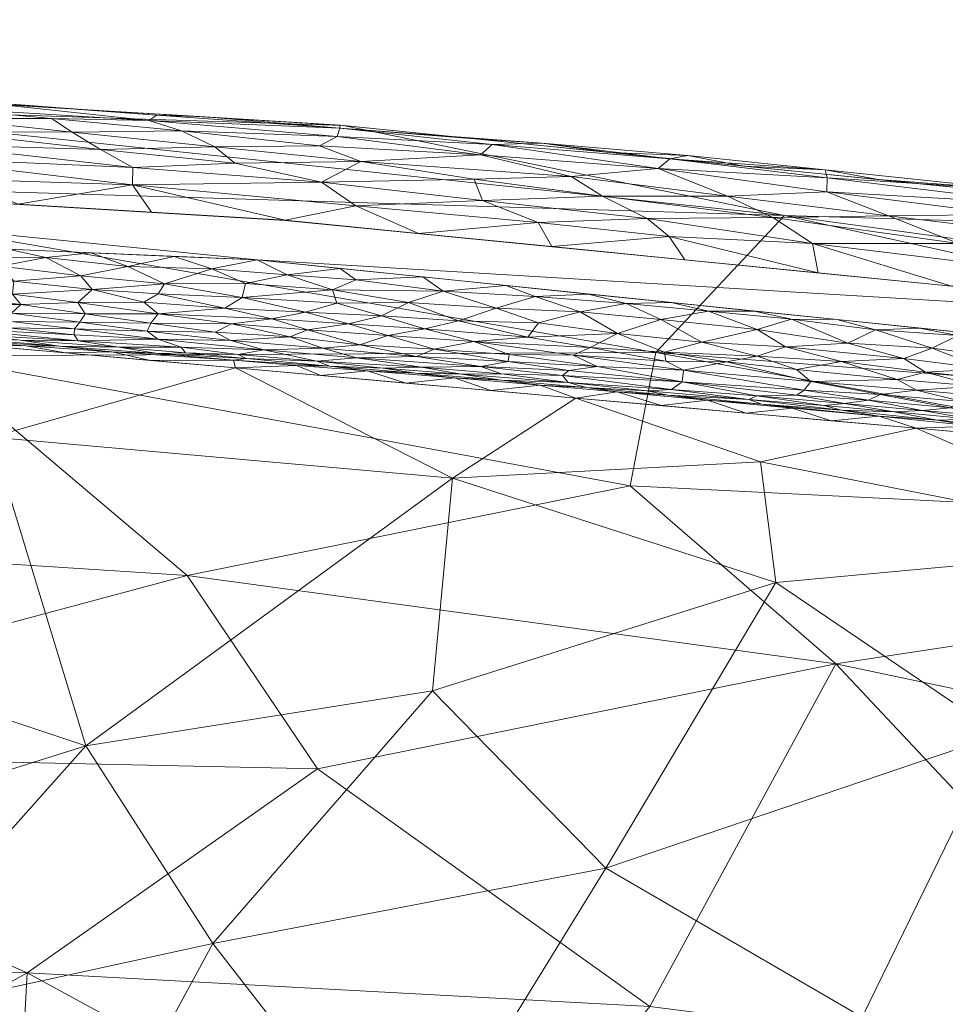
# Model space of a CAD drawing. Header units: millimetres. Extents: x -275 to 275, y 0 to 461.
# Tile 75 of 85: x 128 to 152, y 435 to 460. Entities that reach past the tile are written whole.
import ezdxf

# ---------------------------------------------------------------- set-up
doc = ezdxf.new("R2010")
doc.units = ezdxf.units.MM
doc.layers.add('A-GENM', color=13, linetype='Continuous')

# ---------------------------------------------------------------- blocks, each defined once
blk = doc.blocks.new('MODEL_CCAS1511-1000410R0 - MODEL_CCAS1511-1000410R0-465174-Preview')
at = {"layer": 'A-GENM', "lineweight": 9}
mesh = blk.add_polyface(dxfattribs=at)
corners = [(-272.167, 0), (-272.319, -150.975), (-272.479, -301.95), (-272.223, -329.002), (-270.726, -356.013), (-266.536, -382.739), (-256.83, -407.989), (-238.784, -428.131), (-214.858, -440.747), (-188.814, -448.06), (-162.114, -452.412), (-135.192, -455.069), (-108.188, -456.694), (-81.152, -457.659), (-54.105, -458.187), (-27.053, -458.42), (0, -458.452), (27.053, -458.42), (54.105, -458.187), (81.152, -457.659), (108.188, -456.694), (135.192, -455.069), (162.114, -452.412), (188.814, -448.059), (214.858, -440.746), (238.784, -428.131), (256.83, -407.989), (266.536, -382.739), (270.726, -356.013), (272.223, -329.002), (272.479, -301.95), (272.319, -150.975), (272.167, 0), (-271.479, -141.65), (-253.734, -118.36), (-222.049, -117.596), (-190.328, -117.596), (-158.607, -117.596), (-126.885, -117.596), (-95.164, -117.596), (-63.443, -117.596), (-31.721, -117.596), (0, -117.596), (15.006, -117.596), (30.013, -117.596), (45.019, -117.596), (60.026, -117.596), (75.032, -117.596), (90.039, -117.596), (105.045, -117.596), (120.051, -117.596), (135.058, -117.596), (150.064, -117.596), (165.071, -117.596), (180.077, -117.596), (195.083, -117.596), (210.09, -117.596), (225.096, -117.596), (240.103, -117.596), (255.062, -118.77), (267.363, -127.255), (271.479, -141.65), (271.5, -276.207), (270.746, -343.476), (267.133, -376.894), (262.881, -393.154), (255.834, -408.391), (245.398, -421.522), (232.048, -431.692), (216.932, -439.027), (200.945, -444.221), (167.942, -450.629), (134.487, -454.07), (67.276, -456.933), (0, -457.5), (-67.276, -456.933), (-134.485, -454.07), (-167.944, -450.629), (-200.946, -444.221), (-216.933, -439.027), (-232.048, -431.692), (-245.398, -421.522), (-255.835, -408.389), (-262.881, -393.152), (-267.133, -376.893), (-270.746, -343.476), (-271.5, -276.208), (0, -47.739), (12.205, -52.795), (17.261, -65), (12.205, -77.205), (0, -82.261), (-12.205, -77.205), (-17.261, -65), (-12.205, -52.795), (263.622, -390.318), (260.818, -397.614), (250.836, -414.68), (243.217, -423.183), (232.089, -431.661), (231.82, -431.802), (-231.823, -431.801), (-232.088, -431.662), (-243.217, -423.183), (-250.833, -414.683), (-260.819, -397.613), (-263.623, -390.318)]
mesh.append_faces([[corners[k] for k in face] for face in [(83, 105, 106), (98, 99, 25), (67, 97, 98), (80, 101, 102), (102, 103, 7), (68, 99, 100), (81, 103, 104), (65, 95, 96)]])
mesh.append_faces([[corners[k] for k in face] for face in [(8, 79, 101), (66, 26, 96), (69, 24, 100)]], dxfattribs={"vtx0": -1})
mesh.append_faces([[corners[k] for k in face] for face in [(0, 87, 32), (2, 86, 1), (4, 85, 3), (9, 78, 8), (14, 75, 13), (70, 24, 69)]], dxfattribs={"vtx0": -1, "vtx1": -1})
mesh.append_faces([[corners[k] for k in face] for face in [(94, 0, 38, 39)]], dxfattribs={"vtx0": -1, "vtx1": -1, "vtx3": -1})
mesh.append_faces([[corners[k] for k in face] for face in [(0, 35, 36), (33, 0, 1, 86), (92, 41, 42), (89, 48, 49, 88), (32, 58, 59), (62, 30, 31), (30, 62, 63), (90, 44, 45), (10, 76, 77), (75, 14, 15, 74), (28, 63, 64, 27), (23, 70, 71, 22), (70, 23, 24), (72, 21, 22, 71)]], dxfattribs={"vtx0": -1, "vtx2": -1})
mesh.append_faces([[corners[k] for k in face] for face in [(0, 36, 37, 38), (32, 52, 53, 54), (89, 46, 47, 48), (76, 10, 11, 12), (74, 15, 16, 17), (63, 28, 29, 30), (73, 18, 19, 20)]], dxfattribs={"vtx0": -1, "vtx3": -1})
mesh.append_faces([[corners[k] for k in face] for face in [(97, 26, 66)]], dxfattribs={"vtx1": -1})
mesh.append_faces([[corners[k] for k in face] for face in [(94, 87, 0), (87, 88, 32), (33, 34, 0), (34, 35, 0), (50, 51, 88, 49), (57, 58, 32, 56), (55, 56, 32, 54), (60, 61, 32), (59, 60, 32), (78, 79, 8)]], dxfattribs={"vtx1": -1, "vtx2": -1})
mesh.append_faces([[corners[k] for k in face] for face in [(51, 52, 32, 88)]], dxfattribs={"vtx1": -1, "vtx2": -1, "vtx3": -1})
mesh.append_faces([[corners[k] for k in face] for face in [(93, 94, 39, 40), (92, 93, 40, 41), (91, 92, 42, 43), (90, 91, 43, 44), (85, 86, 2, 3), (45, 46, 89, 90), (31, 32, 61, 62), (84, 85, 4, 5), (77, 78, 9, 10), (75, 76, 12, 13), (73, 74, 17, 18), (72, 73, 20, 21)]], dxfattribs={"vtx1": -1, "vtx3": -1})
mesh.append_faces([[corners[k] for k in face] for face in [(64, 95, 27), (5, 106, 84), (82, 105, 6), (6, 104, 82)]], dxfattribs={"vtx2": -1})
mesh = blk.add_polyface(dxfattribs=at)
corners = [(-128.163, -426.517, -104.996), (-128.675, -436.072, -87.888), (-140.018, -429.887, -96.716), (-109.351, -459.144, -2.49), (-121.634, -457.944, -16.193), (-94.287, -458.869, -20.869), (-94.587, -456.652, -35.836), (-119.493, -456.049, -32.087), (-104.335, -453.181, -48.948), (-82.021, -460.137, -2.486), (-136.651, -457.466, -2.515), (-68.857, -459.511, -21.069), (-77.632, -418.512, -122.712), (-73.996, -425.362, -112.59), (-93.501, -421.347, -117.524), (-80.508, -450.093, -61.958), (-114.699, -447.266, -65.358), (-147.802, -455.19, -21.41), (-112.204, -426.905, -106.911), (-92.567, -429.686, -104.41), (-96.108, -437.42, -90.131), (-132.714, -446.099, -64.29), (-116.094, -441.653, -78.715), (-98.67, -396.178, -150), (-113.472, -405.337, -137.479), (-112.707, -395.14, -150), (-94.736, -405.911, -138.623), (-84.634, -397.216, -150), (-93.722, -444.848, -74.464), (-82.359, -453.947, -49.27), (-124.04, -417.577, -119.433), (-104.999, -413.882, -127.154), (-126.148, -451.649, -49.209), (-144.549, -451.735, -41.921), (-126.406, -393.194, -150), (-136.008, -441.219, -75.363), (-63.703, -442.71, -81.213), (-143.899, -448.365, -54.096), (-140.388, -422.185, -109.298), (-139.238, -414.717, -120.593), (-133.267, -407.459, -131.667), (-66.973, -457.521, -34.97), (-73.836, -434.011, -98.069), (-74.383, -411.109, -133.121), (-140.105, -391.249, -150)]
mesh.append_faces([[corners[k] for k in face] for face in [(10, 4, 3), (23, 24, 25), (25, 24, 34)]], dxfattribs={"vtx0": -1, "vtx1": -1})
mesh.append_faces([[corners[k] for k in face] for face in [(0, 1, 2), (3, 4, 5), (6, 7, 8), (9, 5, 11), (12, 13, 14), (15, 8, 16), (17, 7, 4), (18, 19, 20), (21, 22, 16), (22, 28, 16), (23, 26, 24), (6, 8, 29), (1, 18, 20), (5, 4, 7), (30, 31, 18), (32, 7, 33), (30, 18, 0), (13, 19, 14), (22, 35, 1), (35, 22, 21), (1, 20, 22), (16, 28, 15), (22, 20, 28), (36, 28, 20), (32, 16, 8), (21, 16, 32), (21, 32, 37), (7, 32, 8), (0, 38, 30), (1, 0, 18), (39, 30, 38), (24, 30, 40), (15, 29, 8), (6, 41, 5), (41, 6, 29), (7, 6, 5), (20, 19, 42), (14, 18, 31), (18, 14, 19), (12, 31, 43), (30, 39, 40), (31, 12, 14), (31, 24, 26), (27, 43, 26), (43, 31, 26), (30, 24, 31), (24, 40, 34)]], dxfattribs={"vtx0": -1, "vtx1": -1, "vtx2": -1})
mesh.append_faces([[corners[k] for k in face] for face in [(5, 9, 3), (26, 23, 27), (40, 44, 34)]], dxfattribs={"vtx0": -1, "vtx2": -1})
mesh = blk.add_polyface(dxfattribs=at)
corners = [(-138.911, -443.186, -23.441), (-133.364, -436.807, -32.705), (-143.287, -438.716, -29.496), (-147.579, -445.923, -17.373), (-153.248, -442.084, -23.337), (-157.897, -446.876, -12.774), (-127.77, -449.592, -12.312), (-139.414, -448.559, -12.928), (-133.937, -451.343, -2.499), (-175.269, -446.504, -2.498), (-181.179, -442.916, -14.117), (-183.042, -445.225, -2.497), (-130.152, -441.805, -26.291), (-123.86, -434.736, -35.615), (-159.725, -449.062, -2.501), (-151.129, -449.822, -2.5), (-138.248, -430.521, -39.66), (-169.505, -445.965, -11.093), (-167.497, -447.783, -2.5), (-126.815, -424.745, -46.013), (-158.392, -432.904, -35.165), (-149.764, -434.953, -33.682), (-149.293, -424.963, -44.688), (-132.764, -420.96, -49.427), (-147.196, -448.974, -9.825), (-142.533, -450.583, -2.5), (-167.693, -441.917, -20.735), (-125.341, -452.103, -2.499), (-118.261, -438.062, -31.856), (-123.399, -444.046, -23.42), (-175.168, -439.657, -22.67), (-184.61, -438.038, -22.424), (-166.173, -431.303, -35.939), (-188.038, -418.877, -44.476), (-192.359, -426.133, -35.845), (-181.008, -425.592, -39.47), (-183.343, -432.695, -30.599), (-191.727, -432.255, -28.581), (-175.568, -433.967, -30.88), (-168.238, -422.186, -45.302), (-158.28, -424.479, -44.326), (-142.461, -426.279, -43.844), (-190.814, -443.946, -2.495), (-193.635, -439.904, -14.841)]
mesh.append_faces([[corners[k] for k in face] for face in [(9, 10, 11), (18, 17, 9), (25, 24, 15)]], dxfattribs={"vtx0": -1, "vtx1": -1})
mesh.append_faces([[corners[k] for k in face] for face in [(0, 1, 2), (3, 4, 5), (6, 7, 8), (1, 12, 13), (0, 3, 7), (3, 2, 4), (16, 2, 1), (5, 17, 18), (19, 1, 13), (20, 21, 22), (19, 16, 1), (16, 19, 23), (2, 16, 21), (4, 2, 21), (0, 2, 3), (20, 4, 21), (24, 25, 7), (4, 26, 5), (17, 10, 9), (24, 7, 3), (17, 5, 26), (12, 1, 0), (7, 6, 12), (7, 12, 0), (28, 13, 12), (28, 12, 29), (6, 29, 12), (15, 24, 5), (17, 26, 10), (30, 10, 26), (31, 10, 30), (32, 26, 20), (33, 34, 35), (31, 36, 37), (38, 32, 39), (38, 39, 35), (20, 22, 40), (41, 21, 16), (32, 20, 40), (4, 20, 26), (39, 32, 40), (32, 38, 30), (21, 41, 22), (23, 41, 16), (5, 24, 3), (32, 30, 26), (31, 30, 38), (31, 38, 36), (10, 31, 43), (38, 35, 36), (35, 37, 36)]], dxfattribs={"vtx0": -1, "vtx1": -1, "vtx2": -1})
mesh.append_faces([[corners[k] for k in face] for face in [(7, 25, 8), (10, 42, 11)]], dxfattribs={"vtx0": -1, "vtx2": -1})
mesh.append_faces([[corners[k] for k in face] for face in [(14, 15, 5), (8, 27, 6), (18, 14, 5)]], dxfattribs={"vtx1": -1, "vtx2": -1})
mesh = blk.add_polyface(dxfattribs=at)
corners = [(-147.802, -455.19, -21.41), (-144.549, -451.735, -41.921), (-119.493, -456.049, -32.087), (-173.132, -429.955, -84.886), (-174.103, -438.597, -66.403), (-185.655, -430.383, -77.219), (-136.651, -457.466, -2.515), (-163.87, -454.713, -2.567), (-174.964, -451.491, -20.383), (-132.714, -446.099, -64.29), (-149.102, -443.868, -64.853), (-136.008, -441.219, -75.363), (-144.397, -435.22, -85.665), (-187.091, -447.894, -26.732), (-200.119, -443.831, -29.131), (-187.018, -444.849, -39.551), (-188.135, -449.621, -14.801), (-203.973, -446.382, -2.706), (-209.02, -443.601, -16.077), (-199.829, -439.346, -45.099), (-213.586, -432.706, -48.096), (-196.558, -434.38, -60.994), (-212.882, -438.079, -33.357), (-190.85, -450.187, -2.651), (-173.5, -449.509, -32.777), (-158.977, -433.36, -84.466), (-140.018, -429.887, -96.716), (-143.899, -448.365, -54.096), (-170.128, -447.068, -44.964), (-126.148, -451.649, -49.209), (-181.301, -441.977, -53.223), (-155.681, -425.946, -98.941), (-121.634, -457.944, -16.193), (-203.924, -426.214, -71.873), (-178.919, -423.172, -93.891), (-209.141, -429.638, -60.127), (-128.675, -436.072, -87.888), (-217.096, -442.576, -2.762), (-219.413, -424.825, -58.914)]
mesh.append_faces([[corners[k] for k in face] for face in [(0, 1, 2), (3, 4, 5), (7, 8, 0), (9, 10, 11), (12, 11, 10), (13, 14, 15), (16, 17, 18), (19, 15, 14), (19, 20, 21), (14, 18, 22), (8, 24, 0), (25, 26, 12), (13, 8, 16), (24, 1, 0), (27, 28, 10), (27, 29, 1), (30, 28, 15), (26, 25, 31), (0, 32, 6), (4, 25, 10), (28, 4, 10), (33, 5, 21), (3, 5, 34), (21, 5, 4), (21, 20, 35), (31, 25, 3), (26, 36, 12), (11, 12, 36), (10, 25, 12), (27, 10, 9), (28, 27, 1), (13, 16, 14), (19, 14, 22), (4, 28, 30), (19, 22, 20), (19, 21, 30), (13, 24, 8), (19, 30, 15), (21, 4, 30), (24, 15, 28), (16, 18, 14), (15, 24, 13), (1, 24, 28), (8, 23, 16), (38, 33, 35), (21, 35, 33), (31, 3, 34), (4, 3, 25)]], dxfattribs={"vtx0": -1, "vtx1": -1, "vtx2": -1})
mesh.append_faces([[corners[k] for k in face] for face in [(8, 7, 23), (18, 17, 37), (16, 23, 17)]], dxfattribs={"vtx0": -1, "vtx2": -1})
mesh.append_faces([[corners[k] for k in face] for face in [(6, 7, 0)]], dxfattribs={"vtx1": -1, "vtx2": -1})
mesh = blk.add_polyface(dxfattribs=at)
corners = [(-151.995, -450.338, -0.851), (-152.288, -450.492, -0.626), (-150.221, -450.677, -0.654), (-154.794, -449.638, -2.109), (-154.079, -449.762, -1.753), (-152.61, -449.872, -2.111), (-151.275, -450.273, -1.088), (-153.231, -450.098, -1.032), (-154.727, -450.594, -0.335), (-154.185, -450.942, -0.19), (-152.667, -450.883, -0.295), (-154.619, -450.247, -0.621), (-153.153, -450.602, -0.445), (-150.815, -451.586, -0.094), (-151.36, -451.237, -0.191), (-152.881, -451.32, -0.108), (-150.575, -450.233, -1.353), (-149.313, -450.442, -1.147), (-150.191, -450.124, -2.061), (-151.66, -450.026, -1.708), (-149.24, -450.279, -1.663), (-149.927, -450.527, -0.885), (-152.53, -450.054, -1.29), (-155.66, -449.674, -1.411), (-153.278, -449.632, -2.501), (-153.859, -450.169, -0.812), (-151.528, -451.843, -0.028), (-153.595, -451.568, -0.036), (-151.138, -450.78, -0.471), (-150.65, -451.055, -0.316), (-149.241, -451.505, -0.17), (-155.017, -451.178, -0.084), (-154.234, -451.901, 0.003), (-152.178, -452.164, 0.004), (-153.306, -452.134), (-151.215, -452.35), (-150.096, -452.308, 0.001), (-149.404, -451.97, -0.042), (-154.745, -450.402, -0.467), (-151.129, -449.822, -2.5), (-155.529, -449.884, -0.968)]
mesh.append_faces([[corners[k] for k in face] for face in [(35, 33, 34)]], dxfattribs={"vtx0": -1, "vtx1": -1})
mesh.append_faces([[corners[k] for k in face] for face in [(0, 1, 2), (3, 4, 5), (0, 6, 7), (8, 9, 10), (11, 12, 1), (13, 14, 15), (16, 6, 17), (18, 19, 20), (21, 0, 2), (22, 4, 23), (5, 24, 3), (25, 0, 7), (14, 9, 15), (26, 15, 27), (28, 10, 29), (13, 30, 14), (19, 22, 16), (22, 6, 16), (12, 8, 10), (15, 9, 31), (10, 9, 14), (27, 15, 31), (13, 15, 26), (27, 32, 33), (34, 33, 32), (35, 36, 33), (37, 13, 26), (33, 26, 27), (29, 10, 14), (12, 10, 28), (30, 29, 14), (1, 12, 28), (38, 12, 11), (2, 1, 28), (1, 0, 25), (26, 33, 36), (5, 18, 39), (19, 5, 4), (5, 19, 18), (22, 19, 4), (7, 6, 22), (21, 6, 0), (19, 16, 20), (23, 7, 22), (40, 25, 7), (1, 25, 11)]], dxfattribs={"vtx0": -1, "vtx1": -1, "vtx2": -1})
mesh.append_faces([[corners[k] for k in face] for face in [(5, 39, 24)]], dxfattribs={"vtx0": -1, "vtx2": -1})
mesh = blk.add_polyface(dxfattribs=at)
corners = [(-148.108, -451.304, -0.319), (-147.114, -451.64, -0.199), (-146.337, -451.495, -0.306), (-147.108, -452.312, -0.024), (-147.83, -451.874, -0.096), (-149.404, -451.97, -0.042), (-148.005, -450.329, -2.197), (-150.191, -450.124, -2.061), (-147.231, -450.433, -1.891), (-146.904, -450.543, -1.51), (-149.24, -450.279, -1.663), (-150.815, -451.586, -0.094), (-145.25, -451.286, -0.527), (-148.296, -450.786, -0.749), (-148.463, -451.001, -0.509), (-147.981, -452.579, 0.003), (-150.096, -452.308, 0.001), (-149.124, -452.565), (-150.221, -450.677, -0.654), (-145.217, -450.994, -0.861), (-148.793, -450.395, -1.396), (-147.101, -450.639, -1.185), (-149.241, -451.505, -0.17), (-148.109, -450.652, -0.97), (-144.947, -450.802, -1.275), (-150.65, -451.055, -0.316), (-151.528, -451.843, -0.028), (-145.88, -452.779, 0.003), (-147.032, -452.78), (-145.713, -451.992, -0.12), (-151.138, -450.78, -0.471), (-149.927, -450.527, -0.885), (-151.275, -450.273, -1.088), (-149.313, -450.442, -1.147), (-151.215, -452.35), (-144.867, -450.652, -1.894), (-150.575, -450.233, -1.353), (-146.831, -450.202, -2.5), (-148.98, -450.012, -2.5), (-151.129, -449.822, -2.5), (-145.859, -450.532, -2.187)]
mesh.append_faces([[corners[k] for k in face] for face in [(0, 1, 2), (3, 4, 5), (6, 7, 8), (9, 8, 10), (11, 5, 4), (12, 13, 14), (15, 16, 17), (14, 13, 18), (12, 19, 13), (20, 21, 9), (22, 1, 0), (19, 21, 23), (21, 24, 9), (22, 11, 4), (1, 22, 4), (25, 22, 0), (16, 5, 26), (3, 15, 27), (5, 16, 15), (29, 1, 4), (3, 29, 4), (14, 25, 0), (30, 25, 14), (18, 13, 31), (30, 14, 18), (14, 0, 2), (23, 31, 13), (32, 31, 33), (27, 15, 28), (15, 3, 5), (35, 8, 9), (20, 10, 36), (8, 7, 10), (6, 40, 37), (7, 6, 38), (40, 6, 8), (23, 21, 33), (31, 23, 33), (19, 23, 13), (14, 2, 12), (20, 36, 33), (21, 20, 33), (9, 10, 20)]], dxfattribs={"vtx0": -1, "vtx1": -1, "vtx2": -1})
mesh.append_faces([[corners[k] for k in face] for face in [(16, 34, 17), (6, 37, 38), (7, 38, 39)]], dxfattribs={"vtx0": -1, "vtx2": -1})
mesh.append_faces([[corners[k] for k in face] for face in [(17, 28, 15)]], dxfattribs={"vtx1": -1, "vtx2": -1})
mesh = blk.add_polyface(dxfattribs=at)
corners = [(-142.355, -451.281, -0.817), (-145.217, -450.994, -0.861), (-143.073, -451.381, -0.624), (-142.196, -451.151, -1.049), (-144.947, -450.802, -1.275), (-146.337, -451.495, -0.306), (-144.804, -451.515, -0.382), (-145.25, -451.286, -0.527), (-142.644, -452.762, -0.02), (-144.674, -452.57, -0.021), (-143.801, -452.971, 0.003), (-146.904, -450.543, -1.51), (-144.335, -450.763, -1.573), (-144.682, -450.392, -2.5), (-145.859, -450.532, -2.187), (-143.575, -450.74, -2.17), (-142.336, -450.978, -1.437), (-142.803, -450.85, -1.807), (-141.505, -453.146, 0.002), (-142.89, -451.858, -0.279), (-143.584, -452.215, -0.111), (-141.319, -452.12, -0.218), (-144.941, -452.995), (-145.88, -452.779, 0.003), (-142.463, -451.669, -0.42), (-145.713, -451.992, -0.12), (-147.108, -452.312, -0.024), (-140.847, -451.687, -0.516), (-144.768, -451.738, -0.254), (-147.114, -451.64, -0.199), (-142.85, -453.21), (-147.032, -452.78), (-141.591, -452.482, -0.087), (-139.954, -452.008, -0.338), (-140.65, -451.195, -1.236), (-141.632, -450.912, -2.135), (-142.533, -450.583, -2.5), (-144.867, -450.652, -1.894), (-140.651, -451.035, -1.804), (-146.831, -450.202, -2.5), (-147.231, -450.433, -1.891), (-147.101, -450.639, -1.185), (-140.819, -451.503, -0.704)]
mesh.append_faces([[corners[k] for k in face] for face in [(13, 15, 36)]], dxfattribs={"vtx0": -1, "vtx1": -1})
mesh.append_faces([[corners[k] for k in face] for face in [(0, 1, 2), (1, 3, 4), (5, 6, 7), (8, 9, 10), (11, 4, 12), (13, 14, 15), (3, 16, 4), (16, 17, 12), (18, 8, 10), (19, 20, 21), (22, 10, 23), (19, 24, 6), (9, 25, 26), (24, 27, 2), (28, 29, 25), (20, 9, 8), (2, 7, 24), (9, 20, 25), (5, 29, 28), (28, 25, 20), (26, 23, 9), (10, 30, 18), (23, 10, 9), (21, 20, 32), (19, 33, 24), (34, 16, 3), (15, 35, 36), (15, 17, 35), (12, 17, 37), (16, 38, 17), (16, 12, 4), (37, 11, 12), (14, 37, 15), (17, 15, 37), (40, 37, 14), (1, 4, 41), (6, 5, 28), (19, 6, 28), (24, 7, 6), (8, 32, 20), (20, 19, 28), (0, 2, 42), (1, 7, 2), (1, 0, 3)]], dxfattribs={"vtx0": -1, "vtx1": -1, "vtx2": -1})
mesh.append_faces([[corners[k] for k in face] for face in [(23, 31, 22)]], dxfattribs={"vtx0": -1, "vtx2": -1})
mesh.append_faces([[corners[k] for k in face] for face in [(22, 30, 10), (13, 39, 14)]], dxfattribs={"vtx1": -1, "vtx2": -1})
mesh = blk.add_polyface(dxfattribs=at)
corners = [(-138.951, -451.818, -0.54), (-140.847, -451.687, -0.516), (-139.954, -452.008, -0.338), (-139.566, -452.535, -0.119), (-140.522, -452.857, -0.031), (-138.302, -452.993, -0.039), (-138.633, -451.365, -1.228), (-140.135, -451.38, -0.954), (-136.994, -451.601, -1.013), (-138.503, -451.63, -0.785), (-140.819, -451.503, -0.704), (-140.651, -451.035, -1.804), (-139.465, -451.093, -2.14), (-141.632, -450.912, -2.135), (-138.483, -451.213, -1.809), (-137.268, -451.27, -2.145), (-138.716, -452.329, -0.223), (-137.626, -452.657, -0.131), (-141.505, -453.146, 0.002), (-139.181, -453.283, -0.001), (-141.591, -452.482, -0.087), (-141.319, -452.12, -0.218), (-139.642, -451.187, -1.503), (-140.65, -451.195, -1.236), (-142.803, -450.85, -1.807), (-140.759, -453.425), (-138.668, -453.64), (-136.382, -453.315, -0.016), (-142.644, -452.762, -0.02), (-142.85, -453.21), (-137.782, -452.16, -0.354), (-137.075, -451.927, -0.58), (-142.196, -451.151, -1.049), (-142.355, -451.281, -0.817), (-138.235, -450.963, -2.5), (-140.384, -450.773, -2.5), (-137.665, -451.342, -1.524), (-142.336, -450.978, -1.437), (-142.533, -450.583, -2.5), (-136.973, -453.565, 0.003), (-142.89, -451.858, -0.279), (-143.073, -451.381, -0.624), (-142.463, -451.669, -0.42)]
mesh.append_faces([[corners[k] for k in face] for face in [(0, 1, 2), (3, 4, 5), (6, 7, 8), (0, 9, 10), (11, 12, 13), (11, 14, 12), (15, 12, 14), (16, 3, 17), (0, 10, 1), (18, 19, 4), (19, 5, 4), (4, 3, 20), (2, 21, 16), (7, 10, 9), (22, 23, 6), (24, 11, 13), (25, 19, 18), (5, 19, 27), (18, 4, 28), (28, 4, 20), (5, 17, 3), (2, 16, 30), (21, 3, 16), (2, 30, 0), (0, 31, 9), (7, 32, 33), (8, 7, 9), (23, 7, 6), (15, 34, 12), (12, 35, 13), (22, 14, 11), (14, 22, 36), (11, 37, 22), (37, 23, 22), (7, 23, 32), (6, 36, 22), (26, 39, 19), (21, 20, 3), (2, 40, 21), (7, 33, 10), (41, 1, 10), (2, 1, 42), (30, 31, 0)]], dxfattribs={"vtx0": -1, "vtx1": -1, "vtx2": -1})
mesh.append_faces([[corners[k] for k in face] for face in [(19, 25, 26), (18, 29, 25), (12, 34, 35), (13, 35, 38)]], dxfattribs={"vtx0": -1, "vtx2": -1})
mesh = blk.add_polyface(dxfattribs=at)
corners = [(-135.702, -452.751, -0.15), (-133.665, -452.856, -0.168), (-134.855, -452.582, -0.247), (-136.994, -451.601, -1.013), (-135.992, -451.518, -1.378), (-138.633, -451.365, -1.228), (-137.268, -451.27, -2.145), (-138.483, -451.213, -1.809), (-136.314, -451.385, -1.813), (-136.973, -453.565, 0.003), (-135.238, -453.691, 0.003), (-136.382, -453.315, -0.016), (-133.887, -451.537, -2.048), (-134.203, -451.58, -1.64), (-135.479, -451.406, -2.184), (-133.937, -451.343, -2.499), (-136.086, -451.153, -2.499), (-136.492, -452.976, -0.07), (-134.099, -453.125, -0.078), (-137.665, -451.342, -1.524), (-138.302, -452.993, -0.039), (-137.626, -452.657, -0.131), (-136.787, -452.455, -0.236), (-134.185, -453.479, -0.017), (-137.782, -452.16, -0.354), (-135.752, -452.307, -0.362), (-137.075, -451.927, -0.58), (-138.503, -451.63, -0.785), (-136.142, -451.839, -0.757), (-134.652, -451.799, -0.983), (-133.817, -452.036, -0.733), (-135.315, -452.127, -0.522), (-133.833, -452.458, -0.359), (-134.485, -454.07), (-133.341, -453.844, 0.003), (-136.577, -453.855), (-138.668, -453.64), (-134, -451.686, -1.333), (-138.235, -450.963, -2.5), (-138.716, -452.329, -0.223), (-139.181, -453.283, -0.001)]
mesh.append_faces([[corners[k] for k in face] for face in [(35, 9, 36), (38, 6, 16)]], dxfattribs={"vtx0": -1, "vtx1": -1})
mesh.append_faces([[corners[k] for k in face] for face in [(0, 1, 2), (3, 4, 5), (6, 7, 8), (9, 10, 11), (12, 8, 13), (4, 13, 8), (0, 17, 18), (18, 1, 0), (19, 5, 4), (11, 17, 20), (21, 20, 17), (22, 21, 0), (11, 23, 18), (21, 17, 0), (11, 18, 17), (2, 22, 0), (24, 25, 26), (3, 27, 28), (28, 29, 3), (8, 7, 19), (29, 4, 3), (30, 29, 28), (30, 28, 31), (26, 31, 28), (32, 25, 2), (33, 34, 10), (10, 34, 23), (23, 11, 10), (9, 35, 10), (37, 13, 4), (16, 6, 14), (14, 8, 12), (8, 19, 4), (25, 32, 31), (22, 39, 21), (26, 25, 31), (22, 25, 24), (25, 22, 2), (24, 39, 22), (11, 40, 9), (29, 37, 4), (8, 14, 6), (15, 14, 12), (27, 26, 28)]], dxfattribs={"vtx0": -1, "vtx1": -1, "vtx2": -1})
mesh.append_faces([[corners[k] for k in face] for face in [(14, 15, 16)]], dxfattribs={"vtx0": -1, "vtx2": -1})
mesh.append_faces([[corners[k] for k in face] for face in [(35, 33, 10)]], dxfattribs={"vtx1": -1, "vtx2": -1})
mesh = blk.add_polyface(dxfattribs=at)
corners = [(-130.024, -453.667, -0.032), (-132.142, -453.471, -0.038), (-131.217, -453.906, -0.001), (-130.811, -451.751, -2.141), (-131.977, -451.709, -1.81), (-129.48, -451.89, -1.78), (-134.652, -451.799, -0.983), (-133.817, -452.036, -0.733), (-131.974, -452.069, -0.869), (-133.937, -451.343, -2.499), (-133.887, -451.537, -2.048), (-131.788, -451.533, -2.499), (-133.665, -452.856, -0.168), (-134.099, -453.125, -0.078), (-131.979, -453.219, -0.093), (-133.341, -453.844, 0.003), (-134.485, -454.07), (-132.385, -454.16), (-131.703, -452.275, -0.638), (-131.792, -452.477, -0.451), (-130, -452.5, -0.537), (-133.417, -452.243, -0.547), (-130.317, -453.322, -0.098), (-135.315, -452.127, -0.522), (-131.978, -452.708, -0.292), (-130.135, -452.713, -0.368), (-134.185, -453.479, -0.017), (-132.672, -451.725, -1.516), (-134.203, -451.58, -1.64), (-134, -451.686, -1.333), (-132.561, -451.871, -1.143), (-129.869, -452.333, -0.718), (-130.285, -454.249), (-131.619, -453.003, -0.17), (-129.639, -451.723, -2.499), (-130.99, -451.865, -1.45), (-129.964, -452.032, -1.195), (-134.855, -452.582, -0.247), (-133.833, -452.458, -0.359), (-129.956, -453, -0.219)]
mesh.append_faces([[corners[k] for k in face] for face in [(9, 10, 11), (11, 3, 34)]], dxfattribs={"vtx0": -1, "vtx1": -1})
mesh.append_faces([[corners[k] for k in face] for face in [(0, 1, 2), (3, 4, 5), (6, 7, 8), (12, 13, 14), (1, 15, 2), (3, 10, 4), (18, 19, 20), (18, 21, 19), (0, 22, 1), (21, 7, 23), (21, 18, 7), (24, 25, 19), (18, 8, 7), (13, 26, 1), (14, 1, 22), (27, 28, 29), (6, 30, 29), (31, 8, 18), (26, 15, 1), (2, 15, 17), (6, 8, 30), (22, 33, 14), (10, 28, 4), (11, 10, 3), (4, 35, 5), (27, 4, 28), (30, 8, 36), (24, 12, 33), (12, 24, 37), (27, 30, 35), (30, 27, 29), (4, 27, 35), (30, 36, 35), (23, 38, 21), (19, 25, 20), (21, 38, 19), (24, 33, 39), (19, 38, 24), (24, 38, 37), (25, 24, 39), (22, 39, 33), (12, 14, 33), (13, 1, 14)]], dxfattribs={"vtx0": -1, "vtx1": -1, "vtx2": -1})
mesh.append_faces([[corners[k] for k in face] for face in [(15, 16, 17), (2, 17, 32)]], dxfattribs={"vtx0": -1, "vtx2": -1})
mesh = blk.add_polyface(dxfattribs=at)
corners = [(-128.007, -453.913, -0.018), (-129.148, -454.134, 0.002), (-126.012, -454.146, -0.009), (-128.504, -452.046, -1.421), (-129.48, -451.89, -1.78), (-130.99, -451.865, -1.45), (-126.425, -452.942, -0.382), (-128.275, -452.728, -0.447), (-128.509, -452.942, -0.298), (-126.79, -452.213, -1.274), (-126.787, -452.12, -1.556), (-129.869, -452.333, -0.718), (-131.703, -452.275, -0.638), (-130, -452.5, -0.537), (-129.964, -452.032, -1.195), (-128.263, -452.513, -0.64), (-126.576, -452.531, -0.748), (-128.188, -452.353, -0.841), (-128.302, -453.21, -0.179), (-129.956, -453, -0.219), (-126.061, -453.789, -0.057), (-128.333, -453.536, -0.079), (-126.918, -452.038, -1.923), (-127.49, -451.913, -2.499), (-128.643, -451.9, -2.143), (-126.578, -453.179, -0.242), (-126.626, -453.443, -0.136), (-126.795, -452.343, -1.002), (-131.974, -452.069, -0.869), (-129.857, -452.182, -0.925), (-131.217, -453.906, -0.001), (-130.024, -453.667, -0.032), (-130.317, -453.322, -0.098), (-130.285, -454.249), (-128.184, -454.339), (-126.084, -454.428), (-129.639, -451.723, -2.499), (-130.811, -451.751, -2.141), (-130.135, -452.713, -0.368), (-126.591, -452.717, -0.55)]
mesh.append_faces([[corners[k] for k in face] for face in [(35, 2, 34)]], dxfattribs={"vtx0": -1, "vtx1": -1})
mesh.append_faces([[corners[k] for k in face] for face in [(0, 1, 2), (3, 4, 5), (6, 7, 8), (3, 9, 10), (11, 12, 13), (3, 5, 14), (15, 16, 17), (18, 8, 19), (20, 21, 0), (22, 23, 24), (7, 15, 13), (25, 18, 26), (20, 26, 21), (27, 9, 14), (14, 28, 29), (30, 1, 31), (0, 21, 31), (31, 21, 32), (18, 19, 32), (18, 32, 21), (1, 30, 33), (2, 1, 34), (1, 0, 31), (24, 36, 37), (10, 4, 3), (24, 4, 22), (4, 24, 37), (27, 14, 29), (7, 13, 38), (13, 15, 11), (8, 7, 38), (7, 6, 39), (8, 18, 25), (38, 19, 8), (17, 11, 15), (11, 29, 28), (14, 9, 3), (11, 17, 29), (39, 16, 15), (7, 39, 15), (16, 27, 17), (27, 29, 17), (4, 10, 22), (8, 25, 6), (21, 26, 18)]], dxfattribs={"vtx0": -1, "vtx1": -1, "vtx2": -1})
mesh.append_faces([[corners[k] for k in face] for face in [(1, 33, 34)]], dxfattribs={"vtx0": -1, "vtx2": -1})
mesh.append_faces([[corners[k] for k in face] for face in [(23, 36, 24)]], dxfattribs={"vtx1": -1, "vtx2": -1})
mesh = blk.add_polyface(dxfattribs=at)
corners = [(-143.205, -455.68, -0.343), (-140.173, -455.57, -0.165), (-144.335, -455.119, -0.133), (-148.867, -455.789, -0.869), (-150.43, -455.185, -0.463), (-153.419, -455.221, -0.755), (-148.512, -454.487, -0.065), (-147.506, -455.14, -0.264), (-153.563, -455.849, -1.914), (-150.177, -456.099, -2.541), (-148.831, -456.347, -1.986), (-152.019, -453.412), (-153.844, -453.836, -0.043), (-146.364, -455.685, -0.541), (-155.275, -454.605, -0.414), (-144.614, -456.376, -1.116), (-142.409, -456.18, -0.659), (-143.379, -456.785, -2.528), (-141.669, -457.018, -2.069), (-145.36, -456.704, -2.147), (-140.123, -456.721, -1.051), (-140.416, -456.986, -1.582), (-144.901, -456.623, -1.655), (-154.359, -455.48, -1.222), (-148.877, -456.143, -1.406), (-152.198, -454.488, -0.181), (-155.384, -453.08), (-153.576, -455.755, -2.547), (-146.778, -456.442, -2.534), (-144.887, -454.662, -0.032), (-141.578, -455.016, -0.043), (-141.923, -454.408), (-148.653, -453.744), (-156.842, -453.876, -0.14), (-145.288, -454.076), (-156.975, -455.412, -2.553)]
mesh.append_faces([[corners[k] for k in face] for face in [(28, 10, 9), (34, 29, 31), (32, 29, 34)]], dxfattribs={"vtx0": -1, "vtx1": -1})
mesh.append_faces([[corners[k] for k in face] for face in [(0, 1, 2), (3, 4, 5), (6, 7, 2), (8, 9, 10), (6, 11, 12), (3, 13, 4), (4, 14, 5), (15, 16, 13), (17, 18, 19), (7, 0, 2), (20, 16, 15), (21, 15, 22), (23, 8, 24), (3, 5, 23), (14, 4, 25), (7, 4, 13), (3, 23, 24), (15, 3, 24), (3, 15, 13), (22, 15, 24), (24, 10, 22), (8, 10, 24), (10, 28, 19), (10, 19, 22), (22, 19, 18), (0, 13, 16), (13, 0, 7), (29, 2, 30), (31, 29, 30), (25, 4, 7), (25, 7, 6), (33, 25, 12), (6, 12, 25), (29, 32, 6), (6, 2, 29)]], dxfattribs={"vtx0": -1, "vtx1": -1, "vtx2": -1})
mesh.append_faces([[corners[k] for k in face] for face in [(12, 11, 26), (6, 32, 11), (8, 35, 27)]], dxfattribs={"vtx0": -1, "vtx2": -1})
mesh.append_faces([[corners[k] for k in face] for face in [(27, 9, 8), (28, 17, 19)]], dxfattribs={"vtx1": -1, "vtx2": -1})
mesh = blk.add_polyface(dxfattribs=at)
corners = [(-131.335, -455.971, -0.077), (-135.192, -455.072), (-136.976, -455.433, -0.05), (-136.57, -457.398, -1.896), (-133.171, -457.681, -2.512), (-131.945, -457.723, -1.815), (-138.557, -454.74), (-141.578, -455.016, -0.043), (-142.409, -456.18, -0.659), (-140.123, -456.721, -1.051), (-137.102, -456.554, -0.601), (-133.416, -456.927, -0.684), (-133.917, -456.517, -0.394), (-144.614, -456.376, -1.116), (-140.416, -456.986, -1.582), (-141.669, -457.018, -2.069), (-139.98, -457.128, -2.521), (-136.581, -457.472, -2.515), (-136.506, -457.185, -1.328), (-140.173, -455.57, -0.165), (-139.959, -456.107, -0.437), (-136.106, -456.032, -0.221), (-136.054, -456.956, -0.93), (-129.809, -457.297, -0.796), (-132.574, -457.335, -1.089), (-131.746, -457.594, -1.436), (-143.379, -456.785, -2.528), (-144.901, -456.623, -1.655), (-143.205, -455.68, -0.343), (-144.335, -455.119, -0.133), (-141.923, -454.408), (-131.338, -456.405, -0.23), (-131.817, -455.275), (-130.524, -456.861, -0.46), (-129.761, -457.89, -2.508)]
mesh.append_faces([[corners[k] for k in face] for face in [(1, 0, 32), (4, 3, 17)]], dxfattribs={"vtx0": -1, "vtx1": -1})
mesh.append_faces([[corners[k] for k in face] for face in [(0, 1, 2), (3, 4, 5), (2, 6, 7), (8, 9, 10), (10, 11, 12), (9, 13, 14), (15, 3, 14), (14, 18, 9), (19, 20, 21), (22, 9, 18), (23, 11, 24), (3, 5, 25), (24, 11, 22), (25, 18, 3), (18, 14, 3), (3, 15, 16), (27, 15, 14), (20, 8, 10), (8, 20, 28), (21, 2, 19), (19, 7, 29), (2, 21, 0), (21, 12, 31), (2, 7, 19), (21, 20, 10), (19, 28, 20), (11, 23, 33), (12, 11, 33), (11, 10, 22), (31, 12, 33), (10, 12, 21), (21, 31, 0), (9, 22, 10), (24, 22, 18), (18, 25, 24)]], dxfattribs={"vtx0": -1, "vtx1": -1, "vtx2": -1})
mesh.append_faces([[corners[k] for k in face] for face in [(15, 26, 16), (2, 1, 6)]], dxfattribs={"vtx0": -1, "vtx2": -1})
mesh.append_faces([[corners[k] for k in face] for face in [(16, 17, 3), (6, 30, 7), (4, 34, 5)]], dxfattribs={"vtx1": -1, "vtx2": -1})
mesh = blk.add_polyface(dxfattribs=at)
corners = [(-120.349, -456.981, -0.174), (-117.693, -456.665, -0.041), (-121.637, -456.458, -0.045), (-131.335, -455.971, -0.077), (-126.927, -456.109, -0.041), (-128.441, -455.478), (-126.098, -457.936, -1.352), (-129.289, -457.641, -1.204), (-131.746, -457.594, -1.436), (-126.185, -456.987, -0.352), (-123.033, -457.218, -0.373), (-125.397, -456.668, -0.171), (-125.066, -455.681), (-118.053, -457.626, -0.45), (-122.506, -458.32, -1.734), (-121.982, -458.125, -1.231), (-126.494, -457.315, -0.601), (-122.287, -457.703, -0.715), (-131.338, -456.405, -0.23), (-126.605, -457.646, -0.953), (-129.809, -457.297, -0.796), (-126.95, -458.106, -1.977), (-131.945, -457.723, -1.815), (-129.761, -457.89, -2.508), (-118.197, -458.129, -0.923), (-123.815, -458.33, -2.114), (-119.531, -458.518, -2.499), (-118.496, -458.626, -2.017), (-126.351, -458.1, -2.505), (-118.232, -458.456, -1.449), (-118.315, -456.087), (-121.69, -455.884), (-130.524, -456.861, -0.46), (-132.574, -457.335, -1.089), (-131.817, -455.275), (-122.941, -458.309, -2.502)]
mesh.append_faces([[corners[k] for k in face] for face in [(0, 1, 2), (3, 4, 5), (6, 7, 8), (9, 10, 11), (0, 10, 13), (6, 14, 15), (16, 17, 10), (11, 3, 18), (19, 16, 20), (21, 6, 8), (21, 22, 23), (15, 24, 17), (14, 6, 21), (25, 26, 27), (28, 25, 21), (14, 29, 15), (21, 25, 14), (27, 14, 25), (19, 15, 17), (10, 0, 11), (11, 0, 2), (4, 3, 11), (12, 4, 2), (2, 4, 11), (10, 9, 16), (13, 10, 17), (20, 16, 32), (17, 16, 19), (19, 7, 6), (7, 20, 33), (19, 6, 15), (20, 7, 19), (8, 7, 33), (18, 32, 9), (8, 22, 21), (18, 9, 11), (32, 16, 9)]], dxfattribs={"vtx0": -1, "vtx1": -1, "vtx2": -1})
mesh.append_faces([[corners[k] for k in face] for face in [(21, 23, 28), (2, 30, 31), (2, 31, 12), (3, 5, 34)]], dxfattribs={"vtx0": -1, "vtx2": -1})
mesh.append_faces([[corners[k] for k in face] for face in [(25, 28, 35, 26)]], dxfattribs={"vtx0": -1, "vtx3": -1})
mesh.append_faces([[corners[k] for k in face] for face in [(12, 5, 4)]], dxfattribs={"vtx1": -1, "vtx2": -1})

msp = doc.modelspace()

# ---------------------------------------------------------------- block references
at = {"layer": 'A-GENM', "lineweight": 9, "rotation": 180}
msp.add_blockref('MODEL_CCAS1511-1000410R0 - MODEL_CCAS1511-1000410R0-465174-Preview', (0, 0, 850), dxfattribs=at)

doc.saveas('drawing.dxf')
